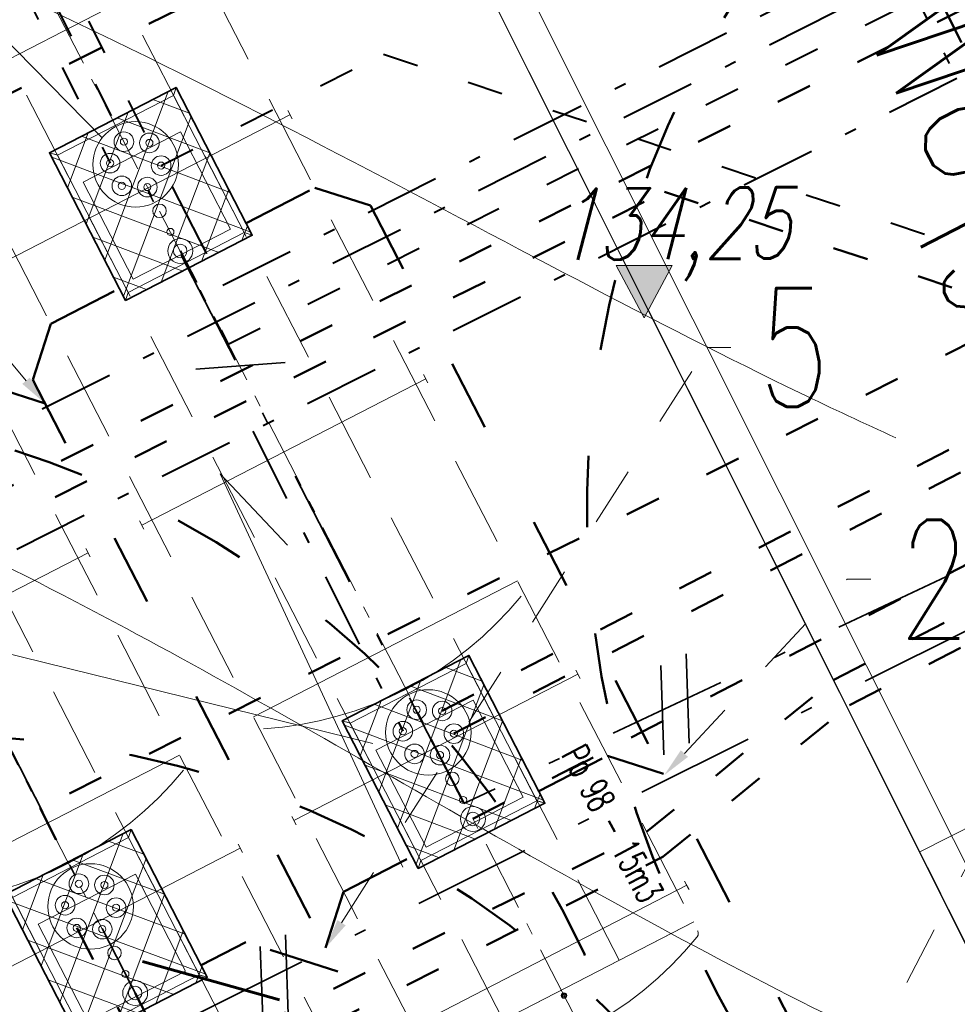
# Model space of a CAD drawing. Header units: metres. Extents: x 7472034 to 8440138, y 5890133 to 5961460.
# Tile 14 of 103: x 8439490.45 to 8439498.35, y 5890380.2 to 5890388.49. Entities that reach past the tile are written whole.
import ezdxf
from ezdxf import colors
from ezdxf.entities.mleader import LeaderData, LeaderLine
from ezdxf.math import Vec2, Vec3

# ---------------------------------------------------------------- set-up
doc = ezdxf.new("R2010")
doc.units = ezdxf.units.M
doc.header["$MEASUREMENT"] = 0
for name, pattern in [('$0$L218_500', [1, 0.5, -0.5]), ('ACAD_ISO03W100', [30, 12, -18]), ('ACAD_ISO10W100', [18, 12, -3, 0, -3]), ('CENTER', [2, 1.25, -0.25, 0.25, -0.25]), ('DASHDOT', [25.399999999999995, 12.7, -6.349999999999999, 0, -6.349999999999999]), ('DASHDOTX2', [2, 1, -0.5, 0, -0.5]), ('DASHED', [19.049999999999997, 12.7, -6.349999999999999]), ('HIDDEN', [0.375, 0.25, -0.125])]:
    doc.linetypes.add(name, pattern=pattern)
doc.layers.get('0').update_dxf_attribs({"linetype": 'CONTINUOUS', "lineweight": 5})
for name, color, linetype, lineweight in [('### rzędne', 172, 'CONTINUOUS', 5), ('___DR.warstwice', 7, 'CONTINUOUS', 5), ('__GRANICA', 5, 'ACAD_ISO03W100', 80), ('_IS.BLOK.KD.doziemne', 7, 'CONTINUOUS', 5), ('_IS.BLOK.T', 7, 'CONTINUOUS', 5), ('_IS.KD.opis.1', 138, 'CONTINUOUS', 18), ('_IS.KD.opis.2', 7, 'CONTINUOUS', 18), ('_IS.KD.ZB.rura', 120, 'ACAD_ISO03W100', 50), ('_T_95', 80, 'ACAD_ISO03W100', 50), ('_T_98', 132, 'ACAD_ISO03W100', 50), ('_T_LPG', 52, 'DASHDOT', 50), ('_T_ON', 23, 'ACAD_ISO03W100', 40), ('_T_ON_V', 181, 'ACAD_ISO03W100', 50), ('_T_opary', 220, 'DASHDOT', 40), ('_T_strefa_opis', 178, 'CONTINUOUS', 18), ('_T_zbiornik.opis', 190, 'CONTINUOUS', 13), ('a___ogony', 7, 'CONTINUOUS', 5), ('a_opisy', 7, 'CONTINUOUS', 18), ('E_BLOK', 170, 'CONTINUOUS', 20), ('E_Kanal_iskrob.', 10, 'DASHDOTX2', 35), ('T_kreska', 8, 'CONTINUOUS', 5), ('T_strefa-8', 20, 'ACAD_ISO03W100', 50), ('T_strefa-Z1', 140, 'CONTINUOUS', 35), ('właz', 7, 'CONTINUOUS', 5), ('ZAG-OBRYS013', 7, 'CONTINUOUS', 13), ('zbiorniki', 7, 'CONTINUOUS', 13), ('zlew', 7, 'CONTINUOUS', 9), ('zrębnica', 7, 'CONTINUOUS', 5)]:
    doc.layers.add(name, color=color, linetype=linetype, lineweight=lineweight)
doc.layers.add('2D - Ogólne', color=7, linetype='CONTINUOUS')
doc.layers.add('_IS_NO', color=11, linetype='CONTINUOUS', lineweight=20, plot=False)
doc.layers.add('_IS_NO.T', color=4, linetype='CONTINUOUS', lineweight=20, plot=False)
doc.styles.add('BP', font='romans.shx', dxfattribs={"width": 0.8})
doc.styles.add('RS', font='Romans.shx', dxfattribs={"width": 0.7})
doc.styles.add('style2', font='romans.shx', dxfattribs={"width": 0.7, "oblique": 15})

# ---------------------------------------------------------------- blocks, each defined once
blk = doc.blocks.new('A$C7D7B3C0A')
at = {"layer": '2D - Ogólne', "linetype": 'DASHDOTX2', "lineweight": 5, "ltscale": 0.6}
blk.add_line((11.70000000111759, -3.073364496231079e-08), (11.70000000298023, 9.999999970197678), dxfattribs=at)
at = {"layer": '2D - Ogólne', "linetype": 'HIDDEN', "lineweight": 5, "ltscale": 2, "flags": 128}
blk.add_lwpolyline([(1.862645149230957e-09, -2.980232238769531e-08), (3.725290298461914e-09, 9.999999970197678), (15.30000000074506, 9.999999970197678), (15.3000000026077, -2.793967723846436e-08)], close=True, dxfattribs=at)
blk.add_lwpolyline([(1.862645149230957e-09, -2.980232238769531e-08), (3.725290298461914e-09, 9.999999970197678), (15.30000000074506, 9.999999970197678), (15.3000000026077, -2.793967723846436e-08)], close=True, dxfattribs=at)
blk.add_lwpolyline([(1.862645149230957e-09, -2.980232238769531e-08), (3.725290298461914e-09, 9.999999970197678), (15.30000000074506, 9.999999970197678), (15.3000000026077, -2.793967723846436e-08)], close=True, dxfattribs=at)
blk.add_lwpolyline([(1.862645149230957e-09, -2.980232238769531e-08), (3.725290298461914e-09, 9.999999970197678), (15.30000000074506, 9.999999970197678), (15.3000000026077, -2.793967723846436e-08)], close=True, dxfattribs=at)
blk.add_lwpolyline([(1.862645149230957e-09, -2.980232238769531e-08), (3.725290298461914e-09, 9.999999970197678), (15.30000000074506, 9.999999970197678), (15.3000000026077, -2.793967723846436e-08)], close=True, dxfattribs=at)
blk.add_lwpolyline([(1.862645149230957e-09, -2.980232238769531e-08), (3.725290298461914e-09, 9.999999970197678), (15.30000000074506, 9.999999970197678), (15.3000000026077, -2.793967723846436e-08)], close=True, dxfattribs=at)
blk.add_lwpolyline([(1.862645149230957e-09, -2.980232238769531e-08), (3.725290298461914e-09, 9.999999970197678), (15.30000000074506, 9.999999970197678), (15.3000000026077, -2.793967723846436e-08)], close=True, dxfattribs=at)
blk.add_lwpolyline([(1.862645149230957e-09, -2.980232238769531e-08), (3.725290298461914e-09, 9.999999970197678), (15.30000000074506, 9.999999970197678), (15.3000000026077, -2.793967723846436e-08)], close=True, dxfattribs=at)
blk.add_lwpolyline([(1.862645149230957e-09, -2.980232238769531e-08), (3.725290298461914e-09, 9.999999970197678), (15.30000000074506, 9.999999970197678), (15.3000000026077, -2.793967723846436e-08)], close=True, dxfattribs=at)
at = {"layer": '2D - Ogólne', "linetype": 'ByBlock', "lineweight": 5, "ltscale": 2, "flags": 128}
for points in [[(8.127593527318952e-10, -2.991845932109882e-08), (2.794296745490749e-09, 9.999999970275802), (15.3000000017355, 9.999999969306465), (15.3000000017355, -2.701045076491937e-08)], [(0.3000000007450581, 0.2999999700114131), (0.3000000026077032, 9.699999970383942), (15.00000000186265, 9.69999996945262), (15.00000000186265, 0.2999999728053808)]]:
    blk.add_lwpolyline(points, close=True, dxfattribs=at)
blk = doc.blocks.new('A$C5FF37710')
at = {"layer": '### rzędne', "color": 0, "lineweight": 13, "flags": 128}
blk.add_lwpolyline([(43.97975562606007, 12.70975599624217), (42.44276710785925, 16.02254381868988), (43.00732617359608, 15.42075861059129)], dxfattribs=at)
blk = doc.blocks.new('*U44')
at = {"linetype": 'Continuous', "ltscale": 100}
for points in [[(19.91938772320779, 47.49779430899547), (22.58638233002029, -27.77697788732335)], [(-1.333497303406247, 37.63738609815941), (1.333497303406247, -37.63738609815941)]]:
    blk.add_lwpolyline(points, dxfattribs=at)
blk = doc.blocks.new('*U45')
at = {"linetype": 'Continuous', "ltscale": 100}
blk.add_lwpolyline([(37.54987170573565, 2.8910520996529), (-37.54987170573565, -2.8910520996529)], dxfattribs=at)
blk = doc.blocks.new('Elektryk_v3')
at = {"layer": 'E_Kanal_iskrob.', "color": 1}
for points in [[(7.679727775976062, -61.57290587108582), (-17.97769471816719, -74.3612812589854), (-20.94951195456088, -68.55752696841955)], [(7.679727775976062, -61.57290587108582), (-15.38924066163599, -72.41748986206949), (-18.10128321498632, -67.15734848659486)]]:
    blk.add_lwpolyline(points, dxfattribs=at)
at = {"layer": 'E_Kanal_iskrob.', "color": 1, "xscale": 0.01, "yscale": 0.01, "zscale": 0.01}
for name, p in [('*U45', (-17.26989177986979, -68.7318706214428)), ('*U44', (-17.090640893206, -73.99909295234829))]:
    blk.add_blockref(name, p, dxfattribs=at)
at = {"layer": 'E_Kanal_iskrob.', "xscale": 0.01, "yscale": 0.01, "zscale": 0.01}
blk.add_blockref('*U44', (-13.71692579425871, -71.63134465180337), dxfattribs=at)
blk = doc.blocks.new('A$C57F34CC8')
at = {"layer": '__GRANICA', "color": 246, "lineweight": 60, "ltscale": 0.1}
blk.add_lwpolyline([(104.5474768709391, 61.49084398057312), (124.7534257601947, 8.664832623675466), (116.2782638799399, -2.598389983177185e-07), (87.50180485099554, 5.853071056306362), (75.53745610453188, 9.185393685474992), (65.1202681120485, 10.79332474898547), (52.65768154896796, 12.23814885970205), (35.11359243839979, 14.25579591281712), (31.17050394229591, 14.72508112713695), (-8.847564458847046e-07, 23.87893649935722)], dxfattribs=at)
blk = doc.blocks.new('23123')
at = {"layer": 'a_opisy', "linetype": '$0$L218_500'}
blk.add_hatch(color=250, dxfattribs=at).paths.add_polyline_path([(8443019.232991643, 5888878.045012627), (8443018.761079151, 5888878.045012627), (8443018.28916666, 5888878.045012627), (8443018.761079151, 5888877.16129482)])
at = {"layer": 'a_opisy', "color": 250, "linetype": 'CENTER'}
for points in [[(8443018.28916666, 5888878.045012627), (8443018.761079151, 5888878.045012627)], [(8443019.232991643, 5888878.045012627), (8443018.761079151, 5888877.16129482), (8443018.28916666, 5888878.045012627)], [(8443018.28916666, 5888878.045012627), (8443018.761079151, 5888877.16129482), (8443019.232991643, 5888878.045012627)], [(8443019.232991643, 5888878.045012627), (8443018.761079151, 5888878.045012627)]]:
    blk.add_lwpolyline(points, dxfattribs=at)
blk = doc.blocks.new('A$C2C426404')
at = {"layer": '_IS_NO', "ltscale": 0.1}
for points, knots in [([(81.48853297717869, 15.975331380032), (78.87586907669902, 16.84686399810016), (76.26450027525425, 17.78992713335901), (72.03847445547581, 21.67736706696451), (65.0990158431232, 30.09408769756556), (58.79946133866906, 33.34467344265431), (58.26247850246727, 34.11525447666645)], [0, 0, 0, 0, 1.278992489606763, 7.78914044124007, 15.74750070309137, 27.64022902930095, 27.64022902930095, 27.64022902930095, 27.64022902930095]), ([(55.69703794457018, 26.44192530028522, 8.07171421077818e-08), (60.47702913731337, 24.37489471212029, 4.118097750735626e-07), (65.41527824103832, 21.38608461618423, 8.932878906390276e-07), (68.42167646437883, 18.98607052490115, -1.681326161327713e-07), (71.60992970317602, 12.73766223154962), (75.29265419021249, 11.98629271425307, 1.662301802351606e-08), (79.75433884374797, 11.20084950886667)], [13.0881689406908, 13.0881689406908, 13.0881689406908, 13.0881689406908, 21.71831455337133, 28.5577747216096, 34.1003045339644, 40.71973107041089, 40.71973107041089, 40.71973107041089, 40.71973107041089]), ([(27.67626924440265, 23.09287754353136, 1.829566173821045e-06), (31.68315875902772, 23.09132452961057, 2.263426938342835e-06), (38.09081487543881, 23.52010669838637, 2.956097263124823e-06), (46.0190905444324, 20.44823641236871), (52.02710655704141, 18.01596992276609, 1.18983141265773e-07), (57.48081744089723, 14.61059598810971, 3.880691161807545e-08), (63.15046560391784, 12.16836789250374), (64.01579423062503, 9.527138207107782), (68.70553139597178, 8.717305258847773), (72.93792583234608, 7.781059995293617)], [0, 0, 0, 0, 11.95042031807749, 19.07916594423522, 25.47980302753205, 30.85202744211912, 32.94528240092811, 39.66304915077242, 46.67346183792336, 46.67346183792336, 46.67346183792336, 46.67346183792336])]:
    blk.add_open_spline(points, degree=3, knots=knots, dxfattribs=at)
at = {"layer": '_IS_NO'}
for points, knots in [([(50.6228041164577, 30.56321178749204, 1.829566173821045e-06), (53.11749188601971, 30.21319374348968), (56.38514522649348, 30.67444155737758), (60.99540497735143, 30.04553546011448), (68.19327101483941, 22.54355850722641, -2.469325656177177e-08), (70.8769634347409, 19.46133922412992, 5.150448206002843e-09), (74.71212187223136, 14.31917844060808, -1.219795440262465e-09), (78.88802252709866, 13.86142715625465), (82.75564656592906, 12.70757211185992)], [0, 0, 0, 0, 7.578698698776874, 9.67195365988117, 16.27655537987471, 24.33370670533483, 30.35915105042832, 36.79354326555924, 36.79354326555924, 36.79354326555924, 36.79354326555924]), ([(34.69758252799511, 26.62029764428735, 1.829566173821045e-06), (40.87218305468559, 26.41112569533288, 1.667744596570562e-06), (49.61345895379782, 24.40192037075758), (56.18036241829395, 20.44034491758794, -1.622211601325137e-07), (58.82988067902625, 19.20467422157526, -1.627363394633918e-07), (59.09417402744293, 19.08442812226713, -1.62117903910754e-07)], [0, 0, 0, 0, 10.98030812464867, 19.58301366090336, 20.55410556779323, 20.55410556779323, 20.55410556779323, 20.55410556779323]), ([(22.24795573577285, 20.37028996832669, 1.829566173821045e-06), (26.42848519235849, 20.36833205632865, 2.595275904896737e-06), (34.77398029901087, 19.71811303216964, 3.653563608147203e-06), (38.92662956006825, 20.04217899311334, -5.197057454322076e-07), (43.77274004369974, 17.83557516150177, 1.833094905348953e-07), (51.08127841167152, 15.06439746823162, -1.538063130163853e-07), (58.09044384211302, 9.696452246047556, 2.324577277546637e-08), (65.34780037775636, 7.091900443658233, 5.796258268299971e-09), (69.6463277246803, 6.131249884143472)], [0, 0, 0, 0, 12.09868180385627, 16.72159260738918, 20.95800891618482, 26.67839108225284, 41.1845399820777, 48.39980958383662, 48.39980958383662, 48.39980958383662, 48.39980958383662])]:
    blk.add_open_spline(points, degree=3, knots=knots, dxfattribs=at)
at = {"layer": '### rzędne', "color": 0, "linetype": '$0$L218_500', "lineweight": 25, "xscale": 0.5, "yscale": 0.5, "zscale": 0.5}
blk.add_blockref('23123', (-4221452.404498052, -2944418.487297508), dxfattribs=at)
at = {"layer": '### rzędne', "color": 0, "linetype": 'CENTER', "lineweight": 25, "insert": (56.21566283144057, 21.17948735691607), "char_height": 0.6, "attachment_point": 1, "rotation": 0.43190741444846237, "style": 'style2'}
blk.add_mtext('134,25', dxfattribs=at)
blk = doc.blocks.new('STUDNIA NAZB')
at = {"layer": 'właz', "lineweight": 0}
blk.add_lwpolyline([(-1255, 1255.000000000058), (-335, 1255.000000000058), (-335, 335.0000000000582), (-1255, 335.0000000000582)], close=True, dxfattribs=at)
at = {"layer": 'właz', "linetype": 'Continuous', "lineweight": 0}
for centre, radius in [((-795.0000000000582, 1225.000000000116), 105), ((-795.0000000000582, 1225.000000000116), 57), ((-795.0000000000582, 1045.000000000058), 30), ((-795.0000000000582, 845.0000000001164), 57), ((-795.0000000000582, 845.0000000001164), 57), ((-795.0000000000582, 405.0000000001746), 360), ((-795.0000000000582, 620.0000000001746), 82.5), ((-981.1954618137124, 512.5000000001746), 82.5), ((-795.0000000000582, 620.0000000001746), 30), ((-608.804538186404, 512.5000000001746), 82.5), ((-981.1954618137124, 512.5000000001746), 30), ((-608.804538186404, 512.5000000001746), 30), ((-981.1954618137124, 297.5000000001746), 82.5), ((-608.804538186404, 297.5000000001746), 82.5), ((-981.1954618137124, 297.5000000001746), 30), ((-795.0000000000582, 190.0000000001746), 82.5), ((-608.804538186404, 297.5000000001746), 30), ((-795.0000000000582, 190.0000000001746), 30)]:
    blk.add_circle(centre, radius, dxfattribs=at)
at = {"layer": 'zrębnica', "lineweight": 0}
for p, q in [((-1395.000000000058, 1385.000000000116), (-1395.000000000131, -14.99999999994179)), ((-195.0000000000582, 1385.000000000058), (-1395.000000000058, 1385.000000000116)), ((-1345.000000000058, 1335.000000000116), (-1395.000000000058, 1385.000000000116)), ((-1345.000000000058, 1335.000000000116), (-1370.406218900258, 1360.406218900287)), ((-1345.000000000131, 35.00000000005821), (-1345.000000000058, 1335.000000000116)), ((-245.0000000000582, 1335.000000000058), (-1345.000000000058, 1335.000000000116)), ((-245.0000000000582, 1335.000000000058), (-195.0000000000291, 1385.000000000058)), ((-245.0000000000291, 1335.000000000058), (-219.5937810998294, 1360.406218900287)), ((-245.0000000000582, 1335.000000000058), (-219.5961940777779, 1360.403805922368)), ((-245.0000000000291, 1335.000000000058), (-219.5961940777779, 1360.403805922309)), ((-245.0000000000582, 1335.000000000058), (-219.5961940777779, 1360.403805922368)), ((-245.0000000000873, 35.00000000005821), (-245.0000000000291, 1335.000000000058)), ((-245.0000000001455, 35.00000000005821), (-245.0000000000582, 1335.000000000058)), ((-195.0000000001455, -14.99999999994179), (-195.0000000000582, 1385.000000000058)), ((-1345.000000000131, 35.00000000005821), (-1395.000000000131, -14.99999999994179)), ((-245.0000000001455, 35.00000000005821), (-1345.000000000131, 35.00000000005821)), ((-245.0000000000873, 35.00000000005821), (-195.0000000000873, -14.99999999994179)), ((-245.0000000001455, 35.00000000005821), (-219.5961940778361, 9.596194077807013)), ((-195.0000000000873, -14.99999999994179), (-1395.000000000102, -14.99999999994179))]:
    blk.add_line(p, q, dxfattribs=at)
blk = doc.blocks.new('A$C58F05183')
blk.add_lwpolyline([(36.00002397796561, 22.99995944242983), (23.00002397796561, 35.99995944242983), (10.00002397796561, 22.99995944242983), (23.00002397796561, 9.999959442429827)], close=True)
for radius in [23, 18]:
    blk.add_circle((23.00002397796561, 22.99995944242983), radius)
blk = doc.blocks.new('podziemne zbiorniki paliwa')
at = {"layer": 'zbiorniki', "linetype": 'ACAD_ISO10W100', "lineweight": 0, "ltscale": 0.05}
for p, q in [((7707302.565687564, 5842706.490305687), (7707298.094602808, 5842716.281423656)), ((7707299.654823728, 5842705.161068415), (7707295.183738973, 5842714.952186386))]:
    blk.add_line(p, q, dxfattribs=at)
at = {"layer": 'zbiorniki', "linetype": 'DASHED', "lineweight": 0, "ltscale": 0.06}
for p, q in [((7707298.753516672, 5842716.162552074), (7707302.907383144, 5842707.066102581)), ((7707297.752907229, 5842715.705626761), (7707301.9067737, 5842706.609177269)), ((7707295.842652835, 5842714.833314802), (7707299.996519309, 5842705.736865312)), ((7707294.842043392, 5842714.376389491), (7707298.995909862, 5842705.27994))]:
    blk.add_line(p, q, dxfattribs=at)
at = {"layer": 'zbiorniki', "linetype": 'DASHED', "lineweight": 20, "ltscale": 0.06}
for p, q in [((7707301.304171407, 5842706.24362419), (7707297.082006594, 5842715.489638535)), ((7707300.667419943, 5842705.952853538), (7707296.445255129, 5842715.198867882)), ((7707298.393307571, 5842704.914386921), (7707294.171142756, 5842714.160401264))]:
    blk.add_line(p, q, dxfattribs=at)
at = {"layer": 'zbiorniki', "linetype": 'DASHED', "lineweight": 0}
for p, q in [((7707294.199167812, 5842714.082822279), (7707296.473451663, 5842715.121367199)), ((7707294.199167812, 5842714.082822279), (7707296.473280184, 5842715.121288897)), ((7707294.20574675, 5842714.08582653), (7707296.479859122, 5842715.124293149)), ((7707294.243366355, 5842713.773206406), (7707296.691341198, 5842714.8910668)), ((7707297.98545374, 5842713.283359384), (7707300.433428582, 5842714.40121978)), ((7707294.22675089, 5842713.809592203), (7707294.259981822, 5842713.736820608)), ((7707294.22675089, 5842713.809592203), (7707294.259981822, 5842713.736820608)), ((7707294.227574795, 5842713.809968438), (7707294.260805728, 5842713.737196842)), ((7707298.458294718, 5842712.474473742), (7707300.732407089, 5842713.512940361)), ((7707298.458294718, 5842712.474473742), (7707300.732407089, 5842713.512940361)), ((7707298.458294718, 5842712.474473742), (7707300.732407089, 5842713.512940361)), ((7707298.458294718, 5842712.474473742), (7707300.732407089, 5842713.512940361)), ((7707297.968838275, 5842713.319745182), (7707298.002069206, 5842713.246973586)), ((7707297.968838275, 5842713.319745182), (7707298.002069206, 5842713.246973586)), ((7707295.074589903, 5842711.954122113), (7707297.522564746, 5842713.071982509)), ((7707297.506773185, 5842713.10874454), (7707297.540004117, 5842713.035972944)), ((7707295.54743088, 5842711.145236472), (7707297.821543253, 5842712.183703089)), ((7707295.54743088, 5842711.145236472), (7707297.821543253, 5842712.183703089)), ((7707295.54743088, 5842711.145236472), (7707297.821543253, 5842712.183703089)), ((7707295.54743088, 5842711.145236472), (7707297.821543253, 5842712.183703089)), ((7707295.057974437, 5842711.990507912), (7707295.091205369, 5842711.917736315)), ((7707295.057974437, 5842711.990507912), (7707295.091205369, 5842711.917736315)), ((7707299.147783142, 5842710.736009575), (7707301.595757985, 5842711.853869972)), ((7707299.147783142, 5842710.736009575), (7707301.595757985, 5842711.853869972)), ((7707299.131167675, 5842710.772395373), (7707299.164398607, 5842710.699623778)), ((7707299.131167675, 5842710.772395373), (7707299.164398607, 5842710.699623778)), ((7707296.236919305, 5842709.406772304), (7707298.684894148, 5842710.5246327)), ((7707296.236919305, 5842709.406772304), (7707298.684894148, 5842710.5246327)), ((7707298.669102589, 5842710.561394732), (7707298.702333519, 5842710.488623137)), ((7707296.220303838, 5842709.443158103), (7707296.253534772, 5842709.370386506)), ((7707296.220303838, 5842709.443158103), (7707296.253534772, 5842709.370386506)), ((7707297.274759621, 5842707.132373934), (7707299.722734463, 5842708.25023433)), ((7707297.291375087, 5842707.095988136), (7707297.258144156, 5842707.168759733)), ((7707297.291375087, 5842707.095988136), (7707297.258144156, 5842707.168759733)), ((7707297.897839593, 5842705.76790651), (7707300.345814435, 5842706.885766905))]:
    blk.add_line(p, q, dxfattribs=at)
at = {"layer": 'zbiorniki', "linetype": 'DASHED', "lineweight": 20, "ltscale": 100}
blk.add_arc((7707296.45446726, 5842712.169449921), 3.059145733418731, 91.04146909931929, 138.0458678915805, dxfattribs=at)
at = {"layer": 'zbiorniki', "linetype": 'DASHED', "lineweight": 0, "ltscale": 100}
for centre, radius, start, end in [((7707294.216625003, 5842714.181170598), 0.04999999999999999, 138.0458678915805, 204.5436677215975), ((7707300.707470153, 5842710.558304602), 3.059145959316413, 91.04146909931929, 138.0458678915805), ((7707297.796606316, 5842709.229067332), 3.059145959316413, 91.04146909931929, 138.0458678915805)]:
    blk.add_arc(centre, radius, start, end, dxfattribs=at)
at = {"layer": 'zbiorniki', "linetype": 'DASHED', "lineweight": 0, "ltscale": 100, "xscale": 0.001000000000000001, "yscale": 0.001000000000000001, "zscale": 0.001000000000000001, "rotation": 294.5436678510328}
blk.add_blockref('A$C58F05183', (7707295.290638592, 5842714.662719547), dxfattribs=at)
blk.add_blockref('A$C58F05183', (7707295.290638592, 5842714.662719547), dxfattribs=at)
at = {"layer": 'zlew', "ltscale": 0.3, "xscale": 0.001, "yscale": 0.001, "zscale": 0.001, "rotation": 24.54366785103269}
for p in [(7707300.158877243, 5842713.674799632), (7707297.248013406, 5842712.345562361), (7707297.248013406, 5842712.345562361), (7707299.483555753, 5842707.450003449), (7707299.483555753, 5842707.450003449)]:
    blk.add_blockref('STUDNIA NAZB', p, dxfattribs=at)
at = {"layer": '_T_zbiornik.opis', "style": 'BP', "width": 0.6}
blk.add_text('Pb 98 - 15m3', height=0.228, rotation=115.1465872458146, dxfattribs=at).set_placement((7707295.24994263, 5842712.625283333, -5.307700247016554e-07))
blk = doc.blocks.new('JPII.KD_aktualizacja rzędnych_20.12.2024')
at = {"layer": '_IS.KD.ZB.rura', "ltscale": 0.05}
for p, q in [((8438632.736010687, 5890682.582594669), (8438633.313820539, 5890682.880312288)), ((8438633.785056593, 5890682.729557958), (8438633.313820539, 5890682.880312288)), ((8438633.785056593, 5890682.729557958), (8438637.923587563, 5890674.697504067)), ((8438631.091474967, 5890681.735244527), (8438631.669284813, 5890682.032962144)), ((8438630.940591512, 5890681.263604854), (8438631.091474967, 5890681.735244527)), ((8438631.04365761, 5890681.063598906), (8438630.268950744, 5890681.311437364)), ((8438630.940591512, 5890681.263604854), (8438634.357523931, 5890674.632028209)), ((8438635.20127614, 5890677.798599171), (8438635.779085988, 5890678.09631679)), ((8438636.250322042, 5890677.94556246), (8438635.779085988, 5890678.09631679)), ((8438633.556740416, 5890676.951249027), (8438634.134550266, 5890677.248966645)), ((8438633.405856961, 5890676.479609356), (8438633.556740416, 5890676.951249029)), ((8438632.35667381, 5890676.332912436), (8438632.734216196, 5890676.527441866)), ((8438633.50892306, 5890676.279603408), (8438632.734216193, 5890676.527441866))]:
    blk.add_line(p, q, dxfattribs=at)
at = {"layer": '_IS.KD.opis.1'}
ml = blk.add_multileader_mtext('Standard', dxfattribs=at)
ml.set_content('\\A1;{\\C134;W8\\H0.7x;\\C256;\\S134,30/133,52;}', color=256, style='RS')
ml.set_leader_properties()
ml.build(insert=Vec2(0, 0))
ml.multileader.update_dxf_attribs({"text_left_attachment_type": 2, "text_right_attachment_type": 2, "dogleg_length": 0.2, "arrow_head_size": 0.25})
ctx = ml.context
ctx.base_point, ctx.char_height, ctx.arrow_head_size, ctx.landing_gap_size, ctx.plane_origin, ctx.plane_x_axis, ctx.plane_y_axis = Vec3(8438638.177574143, 5890684.770425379), 1.2, 0.25, 0.3, Vec3(8438600.440625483, 5890662.110855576), Vec3(0.4562399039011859, -0.8898568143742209), Vec3(0.8898568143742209, 0.4562399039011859)
ctx.left_attachment, ctx.right_attachment, ctx.text_align_type = 2, 2, 1
notes = []
notes.append((ctx, [(1, (1, 1, 0), (8438640.599295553, 5890680.047065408), (-0.4562399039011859, 0.8898568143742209), 0.2000000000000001, [(3, [(8438640.3417516, 5890674.628908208)], 0, [])])]))
ctx.mtext.insert, ctx.mtext.text_direction, ctx.mtext.rotation, ctx.mtext.width, ctx.mtext.alignment, ctx.mtext.flow_direction = Vec3(8438640.357247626, 5890683.017844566), Vec3(0.4562399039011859, -0.8898568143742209), 5.186154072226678, 6.184238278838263, 2, 5
at = {"layer": '_IS.KD.opis.2'}
ml = blk.add_multileader_mtext('Standard', dxfattribs=at)
ml.set_content('\\A1;6', color=256, style='RS')
ml.set_leader_properties()
ml.build(insert=Vec2(0, 0))
ml.multileader.update_dxf_attribs({"text_left_attachment_type": 2, "text_right_attachment_type": 2, "dogleg_length": 0.2, "arrow_head_size": 0.25})
ctx = ml.context
ctx.base_point, ctx.char_height, ctx.arrow_head_size, ctx.landing_gap_size, ctx.plane_origin = Vec3(8438628.281765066, 5890682.886366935), 1, 0.25, 0.3, Vec3(8438568.159664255, 5890649.786904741)
ctx.left_attachment, ctx.right_attachment, ctx.text_align_type = 2, 2, 1
notes.append((ctx, [(1, (1, 1, 0), (8438629.515098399, 5890682.886366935), (-1, 0), 0.2, [(0, [(8438631.04365761, 5890681.063598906)], 0, [])])]))
ctx.mtext.insert, ctx.mtext.width, ctx.mtext.alignment, ctx.mtext.flow_direction = Vec3(8438628.798431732, 5890683.386366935), 3.033132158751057, 2, 5
ml = blk.add_multileader_mtext('Standard', dxfattribs=at)
ml.set_content('\\A1;5', color=256, style='RS')
ml.set_leader_properties()
ml.build(insert=Vec2(0, 0))
ml.multileader.update_dxf_attribs({"text_left_attachment_type": 2, "text_right_attachment_type": 2, "dogleg_length": 0.2, "arrow_head_size": 0.25})
ctx = ml.context
ctx.base_point, ctx.char_height, ctx.arrow_head_size, ctx.landing_gap_size, ctx.plane_origin = Vec3(8438636.817716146, 5890681.535402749), 1, 0.25, 0.3, Vec3(8438570.59096331, 5890645.068219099)
ctx.left_attachment, ctx.right_attachment, ctx.text_align_type = 2, 2, 1
notes.append((ctx, [(0, (1, 1, 0), (8438636.617716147, 5890681.535402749), (1, 0), 0.2, [(0, [(8438633.405741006, 5890676.479246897)], 0, [])])]))
ctx.mtext.insert, ctx.mtext.width, ctx.mtext.alignment, ctx.mtext.flow_direction = Vec3(8438637.35104948, 5890682.035402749), 3.033132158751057, 2, 5
ml = blk.add_multileader_mtext('Standard', dxfattribs=at)
ml.set_content('\\A1;2', color=256, style='RS')
ml.set_leader_properties()
ml.build(insert=Vec2(0, 0))
ml.multileader.update_dxf_attribs({"text_left_attachment_type": 2, "text_right_attachment_type": 2, "dogleg_length": 0.2, "arrow_head_size": 0.25})
ctx = ml.context
ctx.base_point, ctx.char_height, ctx.arrow_head_size, ctx.landing_gap_size, ctx.plane_origin = Vec3(8438637.997962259, 5890679.583987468), 1, 0.25, 0.3, Vec3(8438573.366328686, 5890646.668868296)
ctx.left_attachment, ctx.right_attachment, ctx.text_align_type = 2, 2, 1
notes.append((ctx, [(0, (1, 1, 0), (8438637.79796226, 5890679.583987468), (1, 0), 0.2, [(0, [(8438636.256796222, 5890677.932409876)], 0, [])])]))
ctx.mtext.insert, ctx.mtext.width, ctx.mtext.alignment, ctx.mtext.flow_direction = Vec3(8438638.531295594, 5890680.083987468), 3.033132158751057, 2, 5
ml = blk.add_multileader_mtext('Standard', dxfattribs=at)
ml.set_content('\\A1;1', color=256, style='RS')
ml.set_leader_properties()
ml.build(insert=Vec2(0, 0))
ml.multileader.update_dxf_attribs({"text_left_attachment_type": 2, "text_right_attachment_type": 2, "dogleg_length": 0.2, "arrow_head_size": 0.25})
ctx = ml.context
ctx.base_point, ctx.char_height, ctx.arrow_head_size, ctx.landing_gap_size, ctx.plane_origin = Vec3(8438639.005687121, 5890677.166302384), 1, 0.25, 0.3, Vec3(8438574.845001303, 5890643.798475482)
ctx.left_attachment, ctx.right_attachment, ctx.text_align_type = 2, 2, 1
notes.append((ctx, [(0, (1, 1, 0), (8438638.805687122, 5890677.166302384), (1, 0), 0.2, [(0, [(8438637.728994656, 5890675.075169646)], 0, [])])]))
ctx.mtext.insert, ctx.mtext.width, ctx.mtext.alignment, ctx.mtext.flow_direction = Vec3(8438639.389020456, 5890677.666302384), 3.033132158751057, 2, 5
at = {"layer": '_IS.KD.opis.2', "color": 0}
ml = blk.add_multileader_mtext('Standard', dxfattribs=at)
ml.set_content('\\A1;{\\H1x;\\C256;133,40}', style='RS')
ml.set_leader_properties()
ml.build(insert=Vec2(0, 0))
ml.multileader.update_dxf_attribs({"text_left_attachment_type": 2, "text_right_attachment_type": 2, "dogleg_length": 0.2, "arrow_head_size": 0.25})
ctx = ml.context
ctx.base_point, ctx.char_height, ctx.arrow_head_size, ctx.landing_gap_size, ctx.plane_origin = Vec3(8438641.751351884, 5890676.171279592), 0.75, 0.25, 0.3, Vec3(8438595.26822372, 5890655.972570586)
ctx.left_attachment, ctx.right_attachment, ctx.text_align_type = 2, 2, 1
notes.append((ctx, [(0, (1, 1, 0), (8438641.551351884, 5890676.171279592), (1, 0), 0.2, [(0, [(8438641.093467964, 5890672.821083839)], 0, [])])]))
ctx.mtext.insert, ctx.mtext.width, ctx.mtext.alignment, ctx.mtext.flow_direction = Vec3(8438643.313851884, 5890676.617708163), 9.34447490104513, 2, 5
for ctx, leaders in notes:
    for number, flags, end, landing, length, lines in leaders:
        leader = LeaderData()
        leader.index, (leader.has_last_leader_line, leader.has_dogleg_vector, leader.attachment_direction) = number, flags
        leader.last_leader_point, leader.dogleg_vector, leader.dogleg_length = Vec3(end), Vec3(landing), length
        for number, points, colour, breaks in lines:
            line = LeaderLine()
            line.index, line.vertices, line.color, line.breaks = number, Vec3.list(points), colors.encode_raw_color(colour), breaks
            leader.lines.append(line)
        ctx.leaders.append(leader)
blk = doc.blocks.new('JPII.T.0')
at = {"layer": 'T_kreska'}
h = blk.add_hatch(dxfattribs=at)
h.set_pattern_fill('ANSI37', color=256, scale=0.08, angle=114.5436678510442, style=0)
h.set_pattern_definition([(159.5436678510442, (106818.9281763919, -81251.25821867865), (-0.08877132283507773, -0.2379824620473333), []), (249.5436678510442, (106818.9281763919, -81251.25821867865), (0.2379824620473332, -0.08877132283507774), [])])
h.paths.add_polyline_path([(7471989.041994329, 5961431.801646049), (7471987.975295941, 5961431.251960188), (7471988.616596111, 5961430.007478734), (7471989.6832945, 5961430.557164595)])
h = blk.add_hatch(dxfattribs=at)
h.set_pattern_fill('ANSI37', color=256, scale=0.08, angle=114.5436678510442, style=0)
h.set_pattern_definition([(159.5436678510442, (106821.393441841, -81256.04221417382), (-0.08877132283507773, -0.2379824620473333), []), (249.5436678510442, (106821.393441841, -81256.04221417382), (0.2379824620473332, -0.08877132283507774), [])])
h.paths.add_polyline_path([(7471991.507259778, 5961427.017650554), (7471990.44056139, 5961426.467964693), (7471991.08186156, 5961425.223483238), (7471992.148559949, 5961425.773169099)])
h = blk.add_hatch(dxfattribs=at)
h.set_pattern_fill('ANSI37', color=256, scale=0.08, angle=114.5436678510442, style=0)
h.set_pattern_definition([(159.5436678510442, (106818.5489128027, -81257.50804313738), (-0.08877132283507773, -0.2379824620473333), []), (249.5436678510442, (106818.5489128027, -81257.50804313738), (0.2379824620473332, -0.08877132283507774), [])])
h.paths.add_polyline_path([(7471988.662730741, 5961425.55182159), (7471987.59603235, 5961425.002135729), (7471988.237332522, 5961423.757654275), (7471989.304030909, 5961424.307340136)])
at = {"layer": '_IS_NO.T', "ltscale": 0.1}
blk.add_lwpolyline([(7471990.06541492, 5961435.826150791), (7471999.005056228, 5961440.300462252), (7472005.855991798, 5961426.620013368), (7471996.914521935, 5961422.1422777)], close=True, dxfattribs=at)
at = {"layer": '_T_95', "ltscale": 0.025}
for points in [[(7471986.232124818, 5961428.958719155), (7471986.733713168, 5961427.985356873), (7471999.720170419, 5961434.488900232), (7471998.861952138, 5961436.202614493)], [(7471994.845051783, 5961434.358776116), (7471994.445302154, 5961435.157007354), (7471985.378018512, 5961430.616163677), (7471985.664116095, 5961430.060974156)], [(7471985.740236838, 5961429.506780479), (7471986.681404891, 5961427.680387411), (7471993.155145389, 5961430.922399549), (7471997.242207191, 5961429.562929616), (7471998.468423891, 5961427.114385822)]]:
    blk.add_lwpolyline(points, dxfattribs=at)
at = {"layer": '_T_98', "ltscale": 0.025}
for points in [[(7471991.541919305, 5961425.640552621), (7471998.301006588, 5961429.123612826), (7471999.792413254, 5961433.786335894), (7471998.638415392, 5961436.090671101)], [(7471991.282569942, 5961426.550312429), (7471997.000325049, 5961429.496758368), (7471994.621515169, 5961434.246832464)], [(7471991.381055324, 5961426.359195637), (7471997.092966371, 5961429.302630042), (7471998.244887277, 5961427.002442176)]]:
    blk.add_lwpolyline(points, dxfattribs=at)
at = {"layer": '_T_LPG', "ltscale": 0.075, "extrusion": (-2.154253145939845e-06, 2.049929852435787e-06, -0.9999999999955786)}
for points, elevation in [([(-7471986.461764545, 5961417.806569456), (-7471986.517736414, 5961418.812029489, 0.2744024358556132), (-7471986.946320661, 5961419.449253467), (-7471997.49804669, 5961424.736882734)], -3.876076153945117), ([(-7471986.711317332, 5961417.791582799), (-7471986.767349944, 5961418.79813402, 0.2772874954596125), (-7471987.058915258, 5961419.226044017), (-7471997.764404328, 5961424.639812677)], -3.876076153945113)]:
    blk.add_lwpolyline(points, format="xyb", dxfattribs=dict(at, elevation=elevation))
at = {"layer": '_T_ON', "ltscale": 0.025}
for points in [[(7471997.284913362, 5961435.202342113), (7471996.397862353, 5961436.973630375), (7471987.747191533, 5961432.64142401), (7471988.486360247, 5961431.163566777)], [(7471997.061376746, 5961435.090398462), (7471996.286272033, 5961436.638149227), (7471988.024339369, 5961432.500620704), (7471988.6025498, 5961431.344575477)], [(7471989.076653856, 5961430.424548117), (7471989.480635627, 5961429.640597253), (7472000.05529647, 5961434.936326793), (7471999.309025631, 5961436.426501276)], [(7471995.29212325, 5961434.582666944), (7471994.780428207, 5961435.604433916), (7471988.30380307, 5961432.360977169), (7471988.817304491, 5961431.334307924)], [(7471988.915789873, 5961431.143191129), (7471990.789908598, 5961432.081739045), (7471997.689280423, 5961429.786816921), (7471998.915497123, 5961427.338273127)]]:
    blk.add_lwpolyline(points, dxfattribs=at)
at = {"layer": '_T_ON_V', "ltscale": 0.025}
for points in [[(7471988.697390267, 5961424.174723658), (7471989.024911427, 5961423.539149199), (7471993.00411252, 5961425.531910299), (7471994.576671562, 5961426.810668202), (7471998.464490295, 5961428.81412017), (7472000.170539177, 5961434.147899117), (7471999.085488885, 5961436.314557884)], [(7471995.068588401, 5961434.470719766), (7471997.129863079, 5961430.354708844), (7471987.89576505, 5961425.730325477), (7471988.129381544, 5961425.276978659)], [(7471988.205502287, 5961424.722784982), (7471988.972940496, 5961423.233525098), (7471993.140569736, 5961425.320649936), (7471994.714260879, 5961426.600328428), (7471998.125206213, 5961428.358040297), (7471998.691960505, 5961427.226329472)]]:
    blk.add_lwpolyline(points, dxfattribs=at)
at = {"layer": '_T_opary', "ltscale": 0.05}
for p, q in [((7471994.469510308, 5961434.170710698, -3.980339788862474e-07), (7471998.092882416, 5961426.926320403, -3.980339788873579e-07)), ((7471989.687810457, 5961428.906380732), (7471990.951545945, 5961426.37973074))]:
    blk.add_line(p, q, dxfattribs=at)
for points in [[(7471986.071260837, 5961429.677362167), (7471986.68807752, 5961428.48039239), (7471999.0657459, 5961434.67905777), (7471998.414878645, 5961435.978727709)], [(7471989.00768322, 5961430.964866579), (7471989.434999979, 5961430.13563277), (7471996.573469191, 5961433.710537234), (7471996.100939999, 5961434.654096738)], [(7471995.617316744, 5961431.875843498), (7471986.035858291, 5961427.077504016), (7471984.881679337, 5961429.317257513), (7471985.641751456, 5961429.697897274)]]:
    blk.add_lwpolyline(points, dxfattribs=at)
at = {"layer": '_T_strefa_opis'}
for p, q in [((7471982.442162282, 5961437.428057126), (7471988.419872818, 5961431.378286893)), ((7471982.064934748, 5961428.405648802), (7471990.697458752, 5961426.275069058))]:
    blk.add_line(p, q, dxfattribs=at)
at = {"layer": 'T_strefa-8', "ltscale": 0.05, "flags": 128}
for points in [[(7472004.333254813, 5961420.656077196), (7472005.221839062, 5961421.104309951, 0.4132234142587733), (7472008.773657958, 5961431.825863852), (7472008.54997881, 5961432.273043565, 0.414350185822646), (7471997.81294429, 5961435.847367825), (7471996.918634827, 5961435.399512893, 0.4169632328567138), (7471993.381558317, 5961424.597218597), (7471993.610962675, 5961424.149661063, 0.4123217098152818)], [(7471994.971875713, 5961416.700746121), (7471995.038573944, 5961417.898891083, 0.4142135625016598), (7471987.495595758, 5961426.331179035), (7471985.698378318, 5961426.431226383, 0.4142135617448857), (7471977.26609037, 5961418.888248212), (7471977.199392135, 5961417.690103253, 0.414213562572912), (7471984.74237031, 5961409.257815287), (7471986.539587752, 5961409.157767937, 0.4142135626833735)]]:
    blk.add_lwpolyline(points, format="xyb", close=True, dxfattribs=at)
at = {"layer": 'T_strefa-8', "ltscale": 0.05, "elevation": 3.501221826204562e-08, "flags": 128}
blk.add_lwpolyline([(7471976.616818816, 5961421.614425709), (7471976.523736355, 5961419.947021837, 0.4142135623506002), (7471984.06539577, 5961411.513554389), (7471984.684431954, 5961411.478996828, 0.4142135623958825), (7471993.117899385, 5961419.020656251), (7471993.210981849, 5961420.688060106, 0.4142135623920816), (7471985.669322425, 5961429.121527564), (7471985.050286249, 5961429.156085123, 0.4142135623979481)], format="xyb", close=True, dxfattribs=at)
at = {"layer": 'T_strefa-Z1'}
for points in [[(7471988.616596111, 5961430.007478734), (7471989.6832945, 5961430.557164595), (7471989.041994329, 5961431.801646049), (7471987.975295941, 5961431.251960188)], [(7471991.08186156, 5961425.223483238), (7471992.148559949, 5961425.773169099), (7471991.507259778, 5961427.017650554), (7471990.44056139, 5961426.467964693)], [(7471988.237332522, 5961423.757654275), (7471989.304030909, 5961424.307340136), (7471988.662730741, 5961425.55182159), (7471987.59603235, 5961425.002135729)]]:
    blk.add_lwpolyline(points, close=True, dxfattribs=at)
at = {"layer": 'zbiorniki', "linetype": 'Continuous', "lineweight": 15, "rotation": 182.7190701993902}
blk.add_blockref('podziemne zbiorniki paliwa', (14893438.24846277, 12163186.46917745), dxfattribs=at)
at = {"layer": '_T_zbiornik.opis'}
ml = blk.add_multileader_mtext('Standard', dxfattribs=at)
ml.set_content('\\A1;zbiornik (E95) 30m{\\H0.7x;\\S3^ ;}', color=256, style='RS')
ml.set_leader_properties()
ml.build(insert=Vec2(0, 0))
ml.multileader.update_dxf_attribs({"text_left_attachment_type": 2, "text_right_attachment_type": 2, "dogleg_length": 0.5, "arrow_head_size": 0.25})
ctx = ml.context
ctx.base_point, ctx.char_height, ctx.arrow_head_size, ctx.landing_gap_size, ctx.plane_origin = Vec3(7471975.997237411, 5961433.946236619), 0.5, 0.25, 0.25, Vec3(7471993.79175767, 5961435.015377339)
ctx.left_attachment, ctx.right_attachment = 2, 2
notes = []
notes.append((ctx, [(1, (1, 1, 0), (7471982.427237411, 5961433.946236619), (-1, 0), 0.5, [(0, [(7471984.287062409, 5961431.095181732)], 0, [])])]))
ctx.mtext.insert, ctx.mtext.width, ctx.mtext.flow_direction = Vec3(7471976.247237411, 5961434.327188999), 12.44153820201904, 5
for ctx, leaders in notes:
    for number, flags, end, landing, length, lines in leaders:
        leader = LeaderData()
        leader.index, (leader.has_last_leader_line, leader.has_dogleg_vector, leader.attachment_direction) = number, flags
        leader.last_leader_point, leader.dogleg_vector, leader.dogleg_length = Vec3(end), Vec3(landing), length
        for number, points, colour, breaks in lines:
            line = LeaderLine()
            line.index, line.vertices, line.color, line.breaks = number, Vec3.list(points), colors.encode_raw_color(colour), breaks
            leader.lines.append(line)
        ctx.leaders.append(leader)

msp = doc.modelspace()

# ---------------------------------------------------------------- linework, layer by layer
at = {"layer": 'a___ogony', "ltscale": 0.1}
msp.add_lwpolyline([(8439492.791081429, 5890391.943192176), (8439501.732551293, 5890396.420927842), (8439508.58348686, 5890382.740478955), (8439499.642017, 5890378.262743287)], close=True, dxfattribs=at)

# ---------------------------------------------------------------- block references
at = {"layer": '___DR.warstwice', "color": 0, "linetype": 'Continuous', "ltscale": 0.2}
msp.add_blockref('A$C2C426404', (8439438.733810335, 5890365.88383195), dxfattribs=at)
at = {"layer": '___DR.warstwice', "ltscale": 0.1}
msp.add_blockref('A$C5FF37710', (8439449.697574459, 5890368.641764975), dxfattribs=at)
at = {"layer": '__GRANICA', "color": 1, "linetype": 'Continuous', "ltscale": 0.2}
msp.add_blockref('A$C57F34CC8', (8439413.808154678, 5890371.967410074), dxfattribs=at)
at = {"layer": '_IS.BLOK.KD.doziemne', "linetype": '$0$L218_500'}
msp.add_blockref('JPII.KD_aktualizacja rzędnych_20.12.2024', (859.6212462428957, -295.8072097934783), dxfattribs=at)
at = {"layer": '_IS.BLOK.T'}
msp.add_blockref('JPII.T.0', (967502.7259393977, -71043.88350130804), dxfattribs=at)
at = {"layer": 'E_BLOK'}
msp.add_blockref('Elektryk_v3', (8439509.580092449, 5890454.305613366), dxfattribs=at)
at = {"layer": 'ZAG-OBRYS013', "linetype": 'Continuous', "rotation": 296.6009277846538}
msp.add_blockref('A$C7D7B3C0A', (8439492.791081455, 5890391.94319219), dxfattribs=at)

doc.saveas('drawing.dxf')
